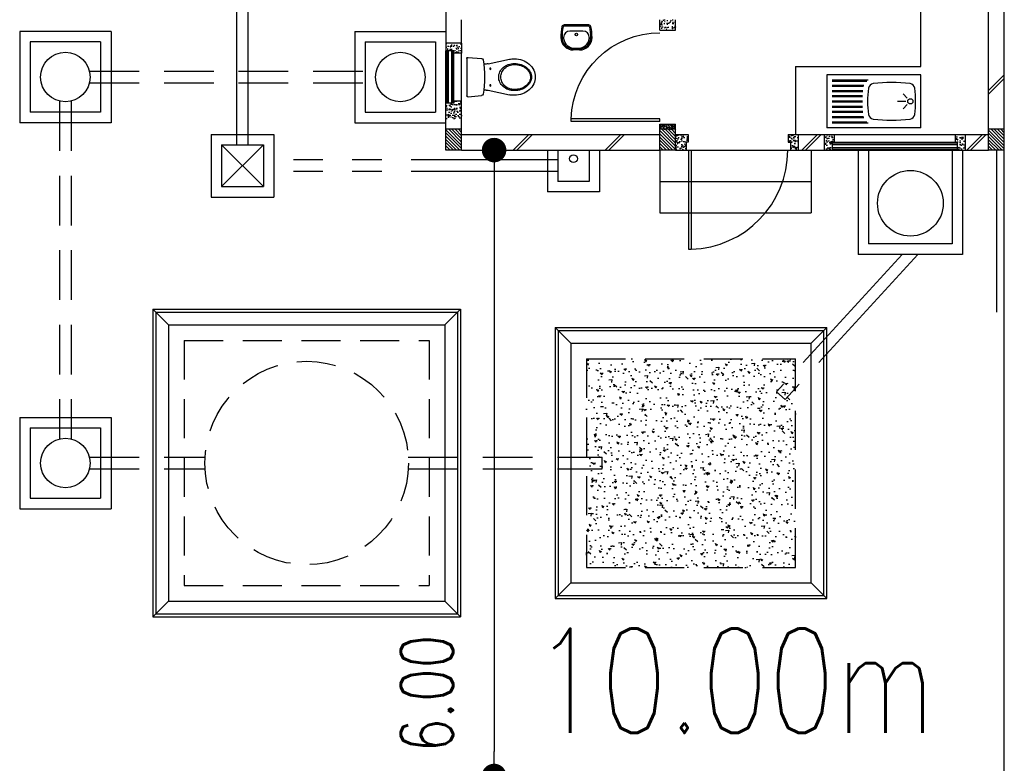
# Model space of a CAD drawing. Header units: millimetres. Extents: x 301 to 1479, y 491 to 1341.
# Tile 59 of 256: x 350 to 360, y 600 to 607. Entities that reach past the tile are written whole.
import ezdxf

# ---------------------------------------------------------------- set-up
doc = ezdxf.new("R2010")
doc.units = ezdxf.units.MM
doc.header["$LTSCALE"] = 1.5
doc.header["$MEASUREMENT"] = 0
for name, pattern in [('HIDDEN', [0.375, 0.25, -0.125]), ('HIDDEN2', [4.7625, 3.175, -1.5875]), ('PHANTOM2', [1.25, 0.625, -0.125, 0.125, -0.125, 0.125, -0.125])]:
    doc.linetypes.add(name, pattern=pattern)
for name, color, linetype in [('AP&SA', 254, 'HIDDEN'), ('Blk', 7, 'Continuous'), ('Block', 46, 'Continuous'), ('boundary', 3, 'Continuous'), ('Boundary Wall', 64, 'Continuous'), ('BWCN', 4, 'Continuous'), ('DIM', 6, 'Continuous'), ('DOOR', 3, 'Continuous'), ('Ele', 8, 'Continuous'), ('HATCH', 7, 'Continuous'), ('Hatch Aggregate', 252, 'Continuous'), ('Hatch Col. C1 GF Ext.', 84, 'Continuous'), ('Hatch Stub Col', 251, 'Continuous'), ('Kerb', 251, 'Continuous'), ('P. Grease Trap', 64, 'Continuous'), ('P. Septic tank', 2, 'Continuous'), ('P. Sewr Manhole', 49, 'Continuous'), ('PVC Pipe 110', 69, 'Continuous'), ('PVC RWP 75', 77, 'Continuous'), ('PVC Sewer Pipe 110', 24, 'Continuous'), ('SANIT', 8, 'Continuous'), ('TEXT', 7, 'Continuous'), ('WINDOW', 1, 'Continuous')]:
    doc.layers.add(name, color=color, linetype=linetype)
doc.styles.add('RS1', font='romans.shx', dxfattribs={"width": 0.75, "height": 0.5})
doc.styles.add('RS2', font='romans.shx', dxfattribs={"width": 0.75, "height": 1})
doc.dimstyles.new('Souillac5', dxfattribs={"dimscale": 0.5, "dimtxt": 0.5, "dimasz": 0.47, "dimexe": 0, "dimexo": 1, "dimgap": 0.5, "dimtad": 1, "dimzin": 0, "dimdsep": 46, "dimtxsty": 'RS1', "dimblk": 'DOT', "dimcen": 3, "dimse1": 1, "dimse2": 1, "dimclrd": 6, "dimclre": 6, "dimclrt": 7, "dimaunit": 1, "dimadec": 0, "dimazin": 0, "dimtfac": 1, "dimtofl": 0, "dimtmove": 1, "dimatfit": 3, "dimfxl": 1, "dimtolj": 1, "dimtzin": 0, "dimlwe": -1, "dimarcsym": 0})
pattern_1 = [(50, (383.16928, 128.10737), (0.071726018, -0.0062752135), [0.0075, -0.0825]), (355, (383.16928, 128.10737), (-0.013875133, 0.075219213), [0.006, -0.066]), (100.451444, (383.175255, 128.10685), (0.057850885, 0.068943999), [0.006374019, -0.070114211]), (46.1842, (383.16928, 128.12737), (0.106724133, -0.016551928), [0.01125, -0.12375]), (96.635635, (383.17817, 128.12599), (0.093466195, 0.09741186), [0.009561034, -0.105171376]), (351.184164, (383.16928, 128.12737), (0.093466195, 0.09741186), [0.009, -0.099]), (21, (383.17928, 128.12237), (0.059690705, -0.040261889), [0.0075, -0.0825]), (326, (383.17928, 128.12237), (0.024331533, 0.072515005), [0.006, -0.066]), (71.451445, (383.18425, 128.11902), (0.084022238, 0.032253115), [0.006374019, -0.070114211]), (37.5, (383.169278, 128.107373), (0.0012159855, 0.0332893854), [0, -0.0652, 0, -0.067, 0, -0.06625]), (7.5, (383.169278, 128.107373), (0.0263069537, 0.0394411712), [0, -0.0382, 0, -0.0637, 0, -0.02525]), (327.5, (383.146978, 128.107373), (0.0533822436, -0.0022554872), [0, -0.025, 0, -0.078, 0, -0.1035]), (317.5, (383.136978, 128.107373), (0.058318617, 0.010010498), [0, -0.0325, 0, -0.0518, 0, -0.0735])]
pattern_2 = [(315, (404.325723, 123.072963), (0.0154679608, 0.0154679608), [])]
pattern_3 = [(50, (379.51048, 128.25737), (0.071726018, -0.0062752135), [0.0075, -0.0825]), (355, (379.51048, 128.25737), (-0.013875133, 0.075219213), [0.006, -0.066]), (100.451444, (379.51646, 128.25685), (0.057850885, 0.068943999), [0.006374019, -0.070114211]), (46.1842, (379.51048, 128.27737), (0.106724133, -0.016551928), [0.01125, -0.12375]), (96.635635, (379.51938, 128.27599), (0.093466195, 0.09741186), [0.009561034, -0.105171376]), (351.184164, (379.51048, 128.27737), (0.093466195, 0.09741186), [0.009, -0.099]), (21, (379.52048, 128.27237), (0.059690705, -0.040261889), [0.0075, -0.0825]), (326, (379.52048, 128.27237), (0.024331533, 0.072515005), [0.006, -0.066]), (71.451445, (379.525456, 128.26902), (0.084022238, 0.032253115), [0.006374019, -0.070114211]), (37.5, (379.510482, 128.257373), (0.0012159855, 0.0332893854), [0, -0.0652, 0, -0.067, 0, -0.06625]), (7.5, (379.510482, 128.257373), (0.0263069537, 0.0394411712), [0, -0.0382, 0, -0.0637, 0, -0.02525]), (327.5, (379.488182, 128.257373), (0.0533822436, -0.0022554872), [0, -0.025, 0, -0.078, 0, -0.1035]), (317.5, (379.47818, 128.257373), (0.058318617, 0.010010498), [0, -0.0325, 0, -0.0518, 0, -0.0735])]

# ---------------------------------------------------------------- blocks, each defined once
blk = doc.blocks.new('SSBSD90')
at = {"layer": 'Ele'}
for p, q in [((-900, 510), (0, 510)), ((-900, 510), (-900, 0)), ((0, 0), (0, 510)), ((-50, 460), (-395.5, 460)), ((-50, 450), (-382.1, 450)), ((-50, 410), (-354.7, 410)), ((-50, 400), (-351.5, 400)), ((-768.2, 286.8), (-729.3, 325.7)), ((-50, 360), (-345.7, 360)), ((-50, 350), (-344.7, 350)), ((-50, 310), (-341.6, 310)), ((-50, 300), (-341, 300)), ((-768.2, 223.2), (-729.3, 184.3)), ((-755, 255), (-675, 255)), ((-50, 200), (-341.6, 200)), ((-50, 210), (-341, 210)), ((-50, 260), (-340, 260)), ((-50, 250), (-340, 250)), ((-50, 100), (-354.7, 100)), ((-50, 110), (-351.5, 110)), ((-50, 150), (-345.7, 150)), ((-50, 160), (-344.7, 160)), ((-900, 0), (0, 0)), ((-50, 50), (-395.5, 50)), ((-50, 60), (-382.1, 60))]:
    blk.add_line(p, q, dxfattribs=at)
blk.add_circle((-800, 255), 25, dxfattribs=at)
for centre, radius, start, end in [((65, 255), 915, 172.01642, 187.98358), ((-791.6, 375.1), 50, 96.57699, 172.01642), ((-620, -1113.3), 1548.3, 83.42301, 96.57699), ((-448.4, 375.1), 50, 7.98358, 83.42301), ((-1305, 255), 915, 352.01642, 7.98358), ((-791.6, 134.9), 50, 187.98358, 263.42301), ((-448.4, 134.9), 50, 276.57699, 352.01642), ((-620, 1623.3), 1548.3, 263.42301, 276.57699)]:
    blk.add_arc(centre, radius, start, end, dxfattribs=at)
blk = doc.blocks.new('WC')
at = {"layer": 'SANIT'}
for p, q in [((-179.1, 0), (179.1, 0)), ((-189, -10.9), (-177.5, -141.5)), ((189, -10.9), (177.5, -141.5)), ((-125, -184.5), (-125, -161.4)), ((125, -184.5), (125, -161.4)), ((-127.2, -205.2), (-170.1, -407.8)), ((127.2, -205.2), (170.1, -407.8))]:
    blk.add_line(p, q, dxfattribs=at)
for points in [[(130, -455, 0.086378), (119.8, -396.7, 0.092622), (91.9, -348.9, 0.103078), (48.8, -316.1, 0.111925), (0, -305, 0.111925), (-48.8, -316.1, 0.103078), (-91.9, -348.9, 0.092622), (-119.8, -396.7, 0.086378), (-130, -455, 0.086378)], [(120, -455, 0.091554), (110.7, -404.8, 0.095342), (84.9, -363.1, 0.101238), (45.4, -334.7, 0.105842), (0, -325, 0.105842), (-45.4, -334.7, 0.101238), (-84.9, -363.1, 0.095342), (-110.7, -404.8, 0.091554), (-120, -455, 0.091554)], [(-175, -455, 0.087147), (-161.4, -532.7, 0.093047), (-123.7, -596.4, 0.102819), (-65.8, -640.2, 0.110985), (0, -655, 0.110985), (65.8, -640.2, 0.102819), (123.7, -596.4, 0.093047), (161.4, -532.7, 0.087147), (175, -455, 0.052217), (170.1, -407.8, 0.093047)], [(-170.1, -407.8, 0.052217), (-175, -455, 0.087147)], [(-130, -455, 0.079027), (-119.7, -519.8, 0.088191), (-91.9, -571.7, 0.105253), (-48.1, -608.1, 0.121599), (0, -620, 0.121599), (48.1, -608.1, 0.105253), (91.9, -571.7, 0.088191), (119.7, -519.8, 0.079027), (130, -455, 0.079027)], [(-120, -455, 0.077736), (-110.5, -515.9, 0.087342), (-84.9, -564.6, 0.105569), (-44.3, -598.9, 0.12344), (0, -610, 0.12344), (44.3, -598.9, 0.105569), (84.9, -564.6, 0.087342), (110.5, -515.9, 0.077736), (120, -455, 0.077736)]]:
    blk.add_lwpolyline(points, format="xyb", dxfattribs=at)
for centre in [(-80, -225), (80, -225)]:
    blk.add_circle(centre, 6, dxfattribs=at)
for centre, radius, start, end in [((-179.1, -10), 10, 90, 185.04245), ((179.1, -10), 10, 354.95755, 90), ((-162.6, -140.2), 15, 185.04245, 259.60796), ((0, 746.3), 916.3, 259.60796, 280.39204), ((-225, -184.5), 100, 348.04369, 0), ((225, -184.5), 100, 180, 191.95631), ((162.6, -140.2), 15, 280.39204, 354.95755)]:
    blk.add_arc(centre, radius, start, end, dxfattribs=at)
blk = doc.blocks.new('Wh1')
at = {"layer": 'SANIT'}
for p, q in [((197, 0), (-197, 0)), ((197, -20), (-197, -20)), ((105, -100), (-105, -100)), ((-205, -200), (-205, -217)), ((205, -200), (205, -217)), ((50, -380), (-50, -380)), ((50, -400), (-50, -400)), ((-30, -373), (30, -373))]:
    blk.add_line(p, q, dxfattribs=at)
blk.add_circle((0, -154), 20, dxfattribs=at)
for centre, radius, start, end in [((0, -200), 250, 180, 180), ((0, -200), 250, 0, 0), ((-197, -35), 35, 90, 167.7776), ((197, -35), 35, 12.2224, 90), ((567, -201), 817, 167.7776, 179.9598), ((567, -201), 797, 167.7776, 179.9598), ((-197, -35), 15, 90, 167.7776), ((-105, -200), 100, 90, 180), ((105, -200), 100, 0, 90), ((197, -35), 15, 12.2224, 90), ((-567, -201), 797, 0.0402, 12.2224), ((-567, -201), 817, 0.0402, 12.2224), ((-50, -200), 200, 180, 270), ((-50, -200), 180, 180, 270), ((-30, -197), 176, 186.7076, 270.013), ((30, -197), 176, 269.987, 353.2924), ((50, -200), 180, 270, 0), ((50, -200), 200, 270, 0)]:
    blk.add_arc(centre, radius, start, end, dxfattribs=at)
blk = doc.blocks.new('Dr900')
at = {"layer": 'DOOR'}
for p, q in [((-50, 0), (-50, 850)), ((-25, 850), (-50, 850)), ((-25, 0), (-25, 850)), ((-25, 0), (-50, 0))]:
    blk.add_line(p, q, dxfattribs=at)
blk.add_arc((-24.3, -0.3), 850.7, 91.72797, 179.98222, dxfattribs=at)
blk = doc.blocks.new('Dr1000')
at = {"layer": 'DOOR'}
for p, q in [((-50, 0), (-50, 950)), ((-25, 950), (-50, 950)), ((-25, 0), (-25, 950)), ((-25, 0), (-50, 0))]:
    blk.add_line(p, q, dxfattribs=at)
blk.add_arc((-24.4, -0.2), 950.6, 91.54201, 179.98579, dxfattribs=at)
blk = doc.blocks.new('SSSU-D2')
at = {"layer": 'Hatch Aggregate'}
h = blk.add_hatch(dxfattribs=at)
h.set_pattern_fill('AR-CONC', color=256, scale=0.03, angle=90)
h.set_pattern_definition([(140, (33566.527, -774235.52378), (0.018825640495, 0.21517805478), [0.0225, -0.2475]), (85, (33566.527, -774235.52378), (-0.22565764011, -0.041625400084), [0.018, -0.198]), (190.45144446, (33566.52857, -774235.50584), (-0.20683199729, 0.17355265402), [0.0191220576, -0.2103426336]), (136.1842, (33566.467, -774235.52378), (0.04965578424, 0.3201723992), [0.03375, -0.37125]), (186.63563549, (33566.47114, -774235.4971), (-0.29223558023, 0.2803985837), [0.0286831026, -0.315514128]), (81.18416399, (33566.467, -774235.52378), (-0.29223558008, 0.28039858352), [0.027, -0.2970000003]), (111, (33566.482, -774235.49378), (0.1207856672, 0.179072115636), [0.0225, -0.2475]), (56, (33566.482, -774235.49378), (-0.217545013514, 0.072994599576), [0.018, -0.198]), (161.45144474, (33566.49207, -774235.47885), (-0.09675934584, 0.25206671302), [0.019122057, -0.2103426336]), (127.5, (33566.527, -774235.523775), (-0.0998681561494, 0.003647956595), [0, -0.1956, 0, -0.201, 0, -0.19875]), (97.5, (33566.527, -774235.52378), (-0.118323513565, 0.078920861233), [0, -0.1146, 0, -0.1911, 0, -0.07575]), (57.5, (33566.527, -774235.590675), (0.00676646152, 0.160146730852), [0, -0.075, 0, -0.234, 0, -0.3105]), (47.5, (33566.527, -774235.62068), (-0.0300314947, 0.174955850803), [0, -0.0975, 0, -0.1554, 0, -0.2205])])
h.paths.add_polyline_path([(-8.45, -11.8), (-10.455, -11.8), (-10.455, -9.8), (-8.45, -9.8)])
at = {"layer": 'Hatch Col. C1 GF Ext.'}
h = blk.add_hatch(dxfattribs=at)
h.set_pattern_fill('ANSI31', color=256, scale=0.175, angle=-90)
h.set_pattern_definition(pattern_2)
h.paths.add_polyline_path([(-11.8, -7.6), (-11.65, -7.6), (-11.65, -7.8), (-11.8, -7.8)])
h = blk.add_hatch(dxfattribs=at)
h.set_pattern_fill('ANSI31', color=256, scale=0.175, angle=-90)
h.set_pattern_definition(pattern_2)
h.paths.add_polyline_path([(-9.75, -7.6), (-9.6, -7.6), (-9.6, -7.8), (-9.75, -7.8)])
h = blk.add_hatch(dxfattribs=at)
h.set_pattern_fill('ANSI31', color=256, scale=0.175, angle=-90)
h.set_pattern_definition(pattern_2)
h.paths.add_polyline_path([(-6.6, -7.6), (-6.45, -7.6), (-6.45, -7.8), (-6.6, -7.8)])
at = {"layer": 'Hatch Stub Col', "linetype": 'ByBlock'}
h = blk.add_hatch(dxfattribs=at)
h.set_pattern_fill('AR-CONC', color=256, scale=0.01, angle=720)
h.set_pattern_definition([(50, (379.41048, 128.05737), (0.071726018, -0.0062752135), [0.0075, -0.0825]), (355, (379.41048, 128.05737), (-0.013875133, 0.075219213), [0.006, -0.066]), (100.451444, (379.41646, 128.05685), (0.057850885, 0.068943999), [0.006374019, -0.070114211]), (46.1842, (379.41048, 128.07737), (0.106724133, -0.016551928), [0.01125, -0.12375]), (96.635635, (379.41938, 128.07599), (0.093466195, 0.09741186), [0.009561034, -0.105171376]), (351.184164, (379.41048, 128.07737), (0.093466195, 0.09741186), [0.009, -0.099]), (21, (379.42048, 128.07237), (0.059690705, -0.040261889), [0.0075, -0.0825]), (326, (379.42048, 128.07237), (0.024331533, 0.072515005), [0.006, -0.066]), (71.451445, (379.425456, 128.06902), (0.084022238, 0.032253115), [0.006374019, -0.070114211]), (37.5, (379.410482, 128.057373), (0.0012159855, 0.0332893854), [0, -0.0652, 0, -0.067, 0, -0.06625]), (7.5, (379.410482, 128.057373), (0.0263069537, 0.0394411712), [0, -0.0382, 0, -0.0637, 0, -0.02525]), (327.5, (379.388182, 128.057373), (0.0533822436, -0.0022554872), [0, -0.025, 0, -0.078, 0, -0.1035]), (317.5, (379.37818, 128.057373), (0.058318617, 0.010010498), [0, -0.0325, 0, -0.0518, 0, -0.0735])])
h.paths.add_polyline_path([(-9.6, -6.65), (-9.6, -6.55), (-9.75, -6.55), (-9.75, -6.65)])
h = blk.add_hatch(dxfattribs=at)
h.set_pattern_fill('AR-CONC', color=256, scale=0.01, angle=720)
h.set_pattern_definition(pattern_1)
h.paths.add_polyline_path([(-11.65, -6.775), (-11.65, -6.87), (-11.725, -6.87), (-11.725, -6.85), (-11.8, -6.85), (-11.8, -6.775)])
h = blk.add_hatch(dxfattribs=at)
h.set_pattern_fill('AR-CONC', color=256, scale=0.01, angle=720)
h.set_pattern_definition(pattern_1)
h.paths.add_polyline_path([(-11.725, -7.35), (-11.725, -7.33), (-11.65, -7.33), (-11.65, -7.5), (-11.8, -7.5), (-11.8, -7.35)])
h = blk.add_hatch(dxfattribs=at)
h.set_pattern_fill('AR-CONC', color=256, scale=0.005, angle=720)
h.set_pattern_definition([(50, (383.169278, 128.257373), (0.0358630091, -0.0031376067), [0.00375, -0.04125]), (355, (383.169278, 128.257373), (-0.0069375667, 0.0376096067), [0.003, -0.033]), (100.451444, (383.172266, 128.25711), (0.0289254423, 0.0344719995), [0.0031870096, -0.0350571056]), (46.1842, (383.169278, 128.267373), (0.0533620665, -0.008275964), [0.005625, -0.061875]), (96.635635, (383.173724, 128.266683), (0.046733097, 0.04870593), [0.004780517, -0.052585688]), (351.184164, (383.16928, 128.267373), (0.046733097, 0.04870593), [0.0045, -0.0495]), (21, (383.174278, 128.264873), (0.0298453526, -0.0201309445), [0.00375, -0.04125]), (326, (383.174278, 128.264873), (0.0121657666, 0.0362575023), [0.003, -0.033]), (71.451445, (383.176765, 128.263195), (0.0420111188, 0.0161265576), [0.0031870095, -0.0350571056]), (37.5, (383.169278, 128.257373), (0.00060799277, 0.0166446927), [0, -0.0326, 0, -0.0335, 0, -0.033125]), (7.5, (383.169278, 128.257373), (0.0131534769, 0.0197205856), [0, -0.0191, 0, -0.03185, 0, -0.012625]), (327.5, (383.158128, 128.257373), (0.0266911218, -0.0011277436), [0, -0.0125, 0, -0.039, 0, -0.05175]), (317.5, (383.153128, 128.257373), (0.0291593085, 0.0050052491), [0, -0.01625, 0, -0.0259, 0, -0.03675])])
h.paths.add_polyline_path([(-9.6, -7.55), (-9.6, -7.6), (-9.75, -7.6), (-9.75, -7.55)])
h = blk.add_hatch(dxfattribs=at)
h.set_pattern_fill('AR-CONC', color=256, scale=0.01, angle=720)
h.set_pattern_definition([(50, (383.16928, 128.25737), (0.071726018, -0.0062752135), [0.0075, -0.0825]), (355, (383.16928, 128.25737), (-0.013875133, 0.075219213), [0.006, -0.066]), (100.451444, (383.175255, 128.25685), (0.057850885, 0.068943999), [0.006374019, -0.070114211]), (46.1842, (383.16928, 128.27737), (0.106724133, -0.016551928), [0.01125, -0.12375]), (96.635635, (383.17817, 128.27599), (0.093466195, 0.09741186), [0.009561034, -0.105171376]), (351.184164, (383.16928, 128.27737), (0.093466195, 0.09741186), [0.009, -0.099]), (21, (383.17928, 128.27237), (0.059690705, -0.040261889), [0.0075, -0.0825]), (326, (383.17928, 128.27237), (0.024331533, 0.072515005), [0.006, -0.066]), (71.451445, (383.18425, 128.26902), (0.084022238, 0.032253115), [0.006374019, -0.070114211]), (37.5, (383.169278, 128.257373), (0.0012159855, 0.0332893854), [0, -0.0652, 0, -0.067, 0, -0.06625]), (7.5, (383.169278, 128.257373), (0.0263069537, 0.0394411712), [0, -0.0382, 0, -0.0637, 0, -0.02525]), (327.5, (383.146978, 128.257373), (0.0533822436, -0.0022554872), [0, -0.025, 0, -0.078, 0, -0.1035]), (317.5, (383.136978, 128.257373), (0.058318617, 0.010010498), [0, -0.0325, 0, -0.0518, 0, -0.0735])])
h.paths.add_polyline_path([(-9.5, -7.8), (-9.6, -7.8), (-9.6, -7.65), (-9.48, -7.65), (-9.48, -7.725), (-9.5, -7.725)])
h = blk.add_hatch(dxfattribs=at)
h.set_pattern_fill('AR-CONC', color=256, scale=0.01, angle=720)
h.set_pattern_definition([(50, (379.56048, 128.25737), (0.071726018, -0.0062752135), [0.0075, -0.0825]), (355, (379.56048, 128.25737), (-0.013875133, 0.075219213), [0.006, -0.066]), (100.451444, (379.56646, 128.25685), (0.057850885, 0.068943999), [0.006374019, -0.070114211]), (46.1842, (379.56048, 128.27737), (0.106724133, -0.016551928), [0.01125, -0.12375]), (96.635635, (379.56938, 128.27599), (0.093466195, 0.09741186), [0.009561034, -0.105171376]), (351.184164, (379.56048, 128.27737), (0.093466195, 0.09741186), [0.009, -0.099]), (21, (379.57048, 128.27237), (0.059690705, -0.040261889), [0.0075, -0.0825]), (326, (379.57048, 128.27237), (0.024331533, 0.072515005), [0.006, -0.066]), (71.451445, (379.575456, 128.26902), (0.084022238, 0.032253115), [0.006374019, -0.070114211]), (37.5, (379.560482, 128.257373), (0.0012159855, 0.0332893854), [0, -0.0652, 0, -0.067, 0, -0.06625]), (7.5, (379.560482, 128.257373), (0.0263069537, 0.0394411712), [0, -0.0382, 0, -0.0637, 0, -0.02525]), (327.5, (379.538182, 128.257373), (0.0533822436, -0.0022554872), [0, -0.025, 0, -0.078, 0, -0.1035]), (317.5, (379.52818, 128.257373), (0.058318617, 0.010010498), [0, -0.0325, 0, -0.0518, 0, -0.0735])])
h.paths.add_polyline_path([(-8.425, -7.8), (-8.5, -7.8), (-8.5, -7.725), (-8.52, -7.725), (-8.52, -7.65), (-8.425, -7.65)])
h = blk.add_hatch(dxfattribs=at)
h.set_pattern_fill('AR-CONC', color=256, scale=0.01, angle=720)
h.set_pattern_definition(pattern_3)
h.paths.add_polyline_path([(-8.0804, -7.725), (-8.1004, -7.725), (-8.1004, -7.8), (-8.1754, -7.8), (-8.1754, -7.65), (-8.0804, -7.65)])
h = blk.add_hatch(dxfattribs=at)
h.set_pattern_fill('AR-CONC', color=256, scale=0.01, angle=720)
h.set_pattern_definition(pattern_3)
h.paths.add_polyline_path([(-6.8254, -7.8), (-6.9004, -7.8), (-6.9004, -7.725), (-6.9204, -7.725), (-6.9204, -7.65), (-6.8254, -7.65)])
at = {"layer": 'AP&SA', "linetype": 'HIDDEN'}
for p, q in [((-14.31, -9.625), (-11.96, -9.625)), ((-14.31, -9.625), (-14.31, -11.975)), ((-11.96, -9.625), (-11.96, -11.975)), ((-10.455, -9.8), (-10.455, -11.8)), ((-10.455, -9.8), (-8.45, -9.8)), ((-8.45, -11.8), (-8.45, -9.8)), ((-10.455, -11.8), (-8.45, -11.8)), ((-14.31, -11.975), (-11.96, -11.975))]:
    blk.add_line(p, q, dxfattribs=at)
at = {"layer": 'Block', "linetype": 'ByBlock'}
for p, q in [((-6.6, -7.6), (-6.6, -3.3)), ((-11.8, -6.175), (-11.8, -6.775)), ((-11.65, -6.775), (-11.65, -6.55)), ((-11.65, -7.65), (-9.75, -7.65)), ((-8.425, -7.65), (-8.1754, -7.65)), ((-6.8254, -7.65), (-6.6, -7.65)), ((-11.65, -7.8), (-9.75, -7.8)), ((-8.425, -7.8), (-8.1754, -7.8)), ((-6.8254, -7.8), (-6.6, -7.8))]:
    blk.add_line(p, q, dxfattribs=at)
at = {"layer": 'Boundary Wall', "linetype": 'ByBlock'}
blk.add_line((-6.525, -7.8), (-6.525, -9.355), dxfattribs=at)
at = {"layer": 'BWCN'}
for p, q in [((-9.75, -6.65), (-9.75, -6.55)), ((-9.6, -6.65), (-9.6, -6.55)), ((-9.75, -6.65), (-9.6, -6.65)), ((-11.8, -6.775), (-11.8, -6.85)), ((-11.65, -6.775), (-11.8, -6.775)), ((-11.65, -6.775), (-11.65, -6.87)), ((-11.725, -6.85), (-11.8, -6.85)), ((-11.725, -6.87), (-11.725, -6.85)), ((-11.65, -6.87), (-11.725, -6.87)), ((-11.725, -7.35), (-11.8, -7.35)), ((-11.8, -7.6), (-11.8, -7.35)), ((-11.65, -7.33), (-11.725, -7.33)), ((-11.725, -7.33), (-11.725, -7.35)), ((-11.65, -7.6), (-11.65, -7.33)), ((-11.65, -7.6), (-11.8, -7.6)), ((-11.8, -7.8), (-11.8, -7.6)), ((-11.65, -7.8), (-11.65, -7.6)), ((-9.75, -7.55), (-9.6, -7.55)), ((-9.75, -7.6), (-9.75, -7.55)), ((-9.6, -7.6), (-9.75, -7.6)), ((-9.75, -7.8), (-9.75, -7.6)), ((-9.6, -7.6), (-9.6, -7.55)), ((-9.6, -7.8), (-9.6, -7.6)), ((-6.45, -7.6), (-6.6, -7.6)), ((-6.6, -7.8), (-6.6, -7.6)), ((-6.45, -7.8), (-6.45, -7.6)), ((-9.6, -7.65), (-9.48, -7.65)), ((-9.5, -7.725), (-9.5, -7.8)), ((-9.48, -7.725), (-9.5, -7.725)), ((-9.48, -7.65), (-9.48, -7.725)), ((-8.52, -7.65), (-8.425, -7.65)), ((-8.52, -7.65), (-8.52, -7.725)), ((-8.52, -7.725), (-8.5, -7.725)), ((-8.5, -7.725), (-8.5, -7.8)), ((-8.425, -7.65), (-8.425, -7.8)), ((-8.1754, -7.65), (-8.1754, -7.8)), ((-8.1754, -7.65), (-8.0804, -7.65)), ((-8.1004, -7.725), (-8.1004, -7.8)), ((-8.0804, -7.725), (-8.1004, -7.725)), ((-8.0804, -7.65), (-8.0804, -7.725)), ((-6.9204, -7.65), (-6.9204, -7.725)), ((-6.9204, -7.65), (-6.8254, -7.65)), ((-6.9204, -7.725), (-6.9004, -7.725)), ((-6.9004, -7.725), (-6.9004, -7.8)), ((-6.8254, -7.65), (-6.8254, -7.8)), ((-11.65, -7.8), (-11.8, -7.8)), ((-9.6, -7.8), (-9.75, -7.8)), ((-9.6, -7.8), (-9.5, -7.8)), ((-8.5, -7.8), (-8.425, -7.8)), ((-8.1754, -7.8), (-8.1004, -7.8)), ((-6.9004, -7.8), (-6.8254, -7.8)), ((-6.45, -7.8), (-6.6, -7.8))]:
    blk.add_line(p, q, dxfattribs=at)
at = {"layer": 'Ele'}
for p, q in [((-7.25, -7), (-7.25, -5.8)), ((-11.8, -7.35), (-11.8, -6.85)), ((-11.79, -7.35), (-11.79, -6.85)), ((-11.73, -7.35), (-11.73, -6.85)), ((-11.725, -7.33), (-11.725, -6.87)), ((-11.65, -7.33), (-11.65, -6.87)), ((-8.4495, -7), (-8.4495, -7.65)), ((-8.4495, -7), (-7.25, -7)), ((-8.1004, -7.73), (-6.9004, -7.73)), ((-8.0804, -7.65), (-6.9204, -7.65)), ((-8.0804, -7.725), (-6.9204, -7.725)), ((-9.75, -7.8), (-9.75, -8.4)), ((-9.5, -7.8), (-8.5, -7.8)), ((-8.3, -7.8), (-8.3, -8.4)), ((-8.1004, -7.79), (-6.9004, -7.79)), ((-8.1004, -7.8), (-6.9004, -7.8)), ((-9.75, -8.1), (-8.3, -8.1)), ((-9.75, -8.4), (-8.3, -8.4))]:
    blk.add_line(p, q, dxfattribs=at)
at = {"layer": 'HATCH'}
for p, q in [((-6.45, -7.0792), (-6.6, -7.2292)), ((-6.45, -7.1145), (-6.6, -7.2645)), ((-11.1575, -7.8), (-11.0075, -7.65)), ((-11.1222, -7.8), (-10.9722, -7.65)), ((-10.2751, -7.8), (-10.1251, -7.65)), ((-10.2398, -7.8), (-10.0898, -7.65)), ((-8.3911, -7.8), (-8.2411, -7.65)), ((-8.3557, -7.8), (-8.2057, -7.65)), ((-6.8081, -7.8), (-6.6581, -7.65)), ((-6.7727, -7.8), (-6.6227, -7.65))]:
    blk.add_line(p, q, dxfattribs=at)
at = {"layer": 'Kerb'}
for p, q in [((-15.01, -6.6625), (-15.885, -6.6625)), ((-15.885, -6.6625), (-15.885, -7.5375)), ((-15.01, -6.6625), (-15.01, -7.5375)), ((-12.675, -6.6625), (-12.675, -7.5375)), ((-12.675, -6.6625), (-11.8, -6.6625)), ((-15.11, -6.7625), (-15.785, -6.7625)), ((-15.785, -6.7625), (-15.785, -7.4375)), ((-15.11, -6.7625), (-15.11, -7.4375)), ((-12.575, -6.7625), (-12.575, -7.4375)), ((-12.575, -6.7625), (-11.9, -6.7625)), ((-11.9, -6.7625), (-11.9, -7.4375)), ((-15.11, -7.4375), (-15.785, -7.4375)), ((-12.575, -7.4375), (-11.9, -7.4375)), ((-15.01, -7.5375), (-15.885, -7.5375)), ((-12.675, -7.5375), (-11.8, -7.5375)), ((-14.05, -7.65), (-14.05, -8.25)), ((-14.05, -7.65), (-13.45, -7.65)), ((-13.45, -7.65), (-13.45, -8.25)), ((-13.95, -7.75), (-13.95, -8.15)), ((-13.95, -7.75), (-13.55, -7.75)), ((-13.95, -8.15), (-13.55, -7.75)), ((-13.95, -7.75), (-13.55, -8.15)), ((-13.55, -7.75), (-13.55, -8.15)), ((-10.8288, -7.8), (-10.8288, -8.2)), ((-10.7288, -7.8), (-10.7288, -8.1)), ((-10.4288, -7.8), (-10.4288, -8.1)), ((-10.3288, -7.8), (-10.3288, -8.2)), ((-7.85, -7.8), (-7.85, -8.8)), ((-7.75, -7.8), (-7.75, -8.7)), ((-6.95, -7.8), (-6.95, -8.7)), ((-6.85, -7.8), (-6.85, -8.8)), ((-10.4288, -8.1), (-10.7288, -8.1)), ((-13.95, -8.15), (-13.55, -8.15)), ((-10.3288, -8.2), (-10.8288, -8.2)), ((-14.05, -8.25), (-13.45, -8.25)), ((-6.95, -8.7), (-7.75, -8.7)), ((-6.85, -8.8), (-7.85, -8.8)), ((-14.61, -9.325), (-14.61, -12.275)), ((-14.61, -9.325), (-11.66, -9.325)), ((-14.61, -9.325), (-14.46, -9.475)), ((-11.66, -9.325), (-11.81, -9.475)), ((-11.66, -9.325), (-11.66, -12.275)), ((-14.58, -9.355), (-14.58, -12.245)), ((-14.58, -9.355), (-11.69, -9.355)), ((-11.69, -9.355), (-11.69, -12.245)), ((-14.46, -9.475), (-11.81, -9.475)), ((-14.46, -9.475), (-14.46, -12.125)), ((-11.81, -9.475), (-11.81, -12.125)), ((-10.755, -9.5), (-10.755, -12.1)), ((-10.755, -9.5), (-8.15, -9.5)), ((-10.605, -9.65), (-10.755, -9.5)), ((-8.3, -9.65), (-8.15, -9.5)), ((-8.15, -12.1), (-8.15, -9.5)), ((-10.725, -9.53), (-10.725, -12.07)), ((-10.725, -9.53), (-8.18, -9.53)), ((-8.18, -12.07), (-8.18, -9.53)), ((-10.605, -9.65), (-10.605, -11.95)), ((-10.605, -9.65), (-8.3, -9.65)), ((-8.3, -11.95), (-8.3, -9.65)), ((-15.885, -10.3625), (-15.885, -11.2375)), ((-15.885, -10.3625), (-15.01, -10.3625)), ((-15.01, -10.3625), (-15.01, -11.2375)), ((-15.785, -10.4625), (-15.785, -11.1375)), ((-15.785, -10.4625), (-15.11, -10.4625)), ((-15.11, -10.4625), (-15.11, -11.1375)), ((-15.785, -11.1375), (-15.11, -11.1375)), ((-15.885, -11.2375), (-15.01, -11.2375)), ((-10.605, -11.95), (-10.755, -12.1)), ((-10.605, -11.95), (-8.3, -11.95)), ((-8.3, -11.95), (-8.15, -12.1)), ((-10.725, -12.07), (-8.18, -12.07)), ((-14.61, -12.275), (-14.46, -12.125)), ((-14.46, -12.125), (-11.81, -12.125)), ((-11.66, -12.275), (-11.81, -12.125)), ((-10.755, -12.1), (-8.15, -12.1)), ((-14.58, -12.245), (-11.69, -12.245)), ((-14.61, -12.275), (-11.66, -12.275))]:
    blk.add_line(p, q, dxfattribs=at)
at = {"layer": 'P. Grease Trap'}
blk.add_circle((-7.35, -8.31), 0.315, dxfattribs=at)
at = {"layer": 'P. Septic tank', "linetype": 'HIDDEN'}
blk.add_circle((-13.135, -10.8), 0.975, dxfattribs=at)
at = {"layer": 'P. Sewr Manhole'}
for centre in [(-15.4475, -7.1), (-12.2375, -7.1), (-15.4475, -10.8)]:
    blk.add_circle(centre, 0.2375, dxfattribs=at)
at = {"layer": 'PVC Pipe 110', "linetype": 'PHANTOM2', "ltscale": 1.5}
for p, q in [((-13.805, -7.75), (-13.805, -6.05)), ((-13.695, -7.75), (-13.695, -6.05)), ((-10.7288, -7.895), (-13.55, -7.895)), ((-10.7288, -8.005), (-13.55, -8.005)), ((-7.4273, -8.8), (-8.6324, -10.118)), ((-7.2782, -8.8), (-8.5512, -10.1922))]:
    blk.add_line(p, q, dxfattribs=at)
at = {"layer": 'PVC Pipe 110', "linetype": 'PHANTOM2', "ltscale": 2}
blk.add_line((-8.5512, -10.1922), (-8.6324, -10.118), dxfattribs=at)
at = {"layer": 'PVC RWP 75'}
blk.add_circle((-10.5788, -7.8825), 0.0375, dxfattribs=at)
at = {"layer": 'PVC Sewer Pipe 110', "linetype": 'HIDDEN2', "ltscale": 0.1}
for p, q in [((-15.2165, -7.045), (-12.4685, -7.045)), ((-15.2165, -7.155), (-12.4685, -7.155)), ((-15.5025, -7.331), (-15.5025, -10.569)), ((-15.3925, -7.331), (-15.3925, -10.569)), ((-15.2165, -10.745), (-14.1084, -10.745)), ((-12.1616, -10.745), (-10.305, -10.745)), ((-15.2165, -10.855), (-14.1084, -10.855)), ((-12.1616, -10.855), (-10.305, -10.855))]:
    blk.add_line(p, q, dxfattribs=at)
at = {"layer": 'PVC Sewer Pipe 110', "linetype": 'HIDDEN2'}
blk.add_line((-10.305, -10.855), (-10.305, -10.745), dxfattribs=at)
at = {"layer": 'WINDOW', "linetype": 'HIDDEN2', "ltscale": 0.5}
for p, q in [((-11.775, -7.35), (-11.775, -6.85)), ((-11.745, -7.35), (-11.745, -6.85))]:
    blk.add_line(p, q, dxfattribs=at)
at = {"layer": 'WINDOW'}
for p, q in [((-8.1004, -7.745), (-6.9004, -7.745)), ((-8.1004, -7.775), (-6.9004, -7.775))]:
    blk.add_line(p, q, dxfattribs=at)
at = {"layer": 'DOOR', "yscale": 0.001, "zscale": 0.001}
for name, p, xscale, rotation in [('Dr900', (-9.75, -7.55), -0.001, 90), ('Dr1000', (-9.5, -7.8), 0.001, 180)]:
    blk.add_blockref(name, p, dxfattribs=dict(at, xscale=xscale, rotation=rotation))
at = {"layer": 'SANIT', "xscale": -0.001, "yscale": 0.001, "zscale": 0.001, "rotation": 90.00000000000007}
blk.add_blockref('WC', (-11.6, -7.1), dxfattribs=at)
at = {"layer": 'WINDOW', "linetype": 'ByBlock', "xscale": 0.0006, "yscale": 0.0006, "zscale": 0.0006}
blk.add_blockref('Wh1', (-10.5503, -6.6), dxfattribs=at)
at = {"layer": 'WINDOW', "linetype": 'ByBlock', "xscale": 0.001, "yscale": 0.001, "zscale": 0.001, "rotation": 180}
blk.add_blockref('SSBSD90', (-8.15, -7.0778), dxfattribs=at)
blk = doc.blocks.new('_DOT')
at = {"color": 0, "linetype": 'ByBlock'}
blk.add_line((-0.5, 0), (-1, 0), dxfattribs=at)
at = {"color": 0, "linetype": 'ByBlock', "const_width": 0.5}
blk.add_lwpolyline([(-0.25, 0, 1), (0.25, 0, 1)], format="xyb", close=True, dxfattribs=at)
blk = doc.blocks.new('*D42')
at = {"layer": 'DEFPOINTS', "color": 0, "transparency": 16777216}
for p in [(354.9985, 605.769), (354.9985, 599.769), (354.9985, 599.769)]:
    blk.add_point(p, dxfattribs=at)
at = {"layer": 'DIM', "color": 6, "lineweight": -2, "transparency": 16777216}
blk.add_line((354.9985, 605.534), (354.9985, 600.004), dxfattribs=at)
at = {"layer": 'DIM', "color": 6, "lineweight": -2, "transparency": 16777216, "xscale": 0.235, "yscale": 0.235, "zscale": 0.235}
for p, rotation in [((354.9985, 605.769), 90), ((354.9985, 599.769), 270)]:
    blk.add_blockref('_DOT', p, dxfattribs=dict(at, rotation=rotation))
at = {"layer": 'DIM', "color": 7, "transparency": 16777216, "insert": (354.3549, 600.5601), "char_height": 0.5, "attachment_point": 5, "rotation": 90, "style": 'RS1'}
blk.add_mtext('\\A1;6.00', dxfattribs=at)

msp = doc.modelspace()

# ---------------------------------------------------------------- linework, layer by layer
at = {"layer": 'boundary'}
msp.add_line((359.8876, 578.769), (359.8876, 620.769), dxfattribs=at)

# ---------------------------------------------------------------- block references
at = {"layer": 'Blk'}
msp.add_blockref('SSSU-D2', (366.3376, 613.569), dxfattribs=at)

# ---------------------------------------------------------------- texts
at = {"layer": 'TEXT', "style": 'RS2', "width": 0.75}
msp.add_text('10.00m', height=1, rotation=0.01044, dxfattribs=at).set_placement((355.3752, 600.1818))

# ---------------------------------------------------------------- dimensions: what is measured, and where the dimension line sits
at = {"layer": 'DIM'}
dim = msp.add_linear_dim(base=(354.9985, 599.769), p1=(354.9985, 605.769), p2=(354.9985, 599.769), angle=90, dimstyle='Souillac5', override={"dimtmove": 2}, dxfattribs=at)
dim.commit()
dim.dimension.update_dxf_attribs({"geometry": '*D42', "text_midpoint": (354.3549, 600.5601), "dimtype": 160})

doc.saveas('drawing.dxf')
